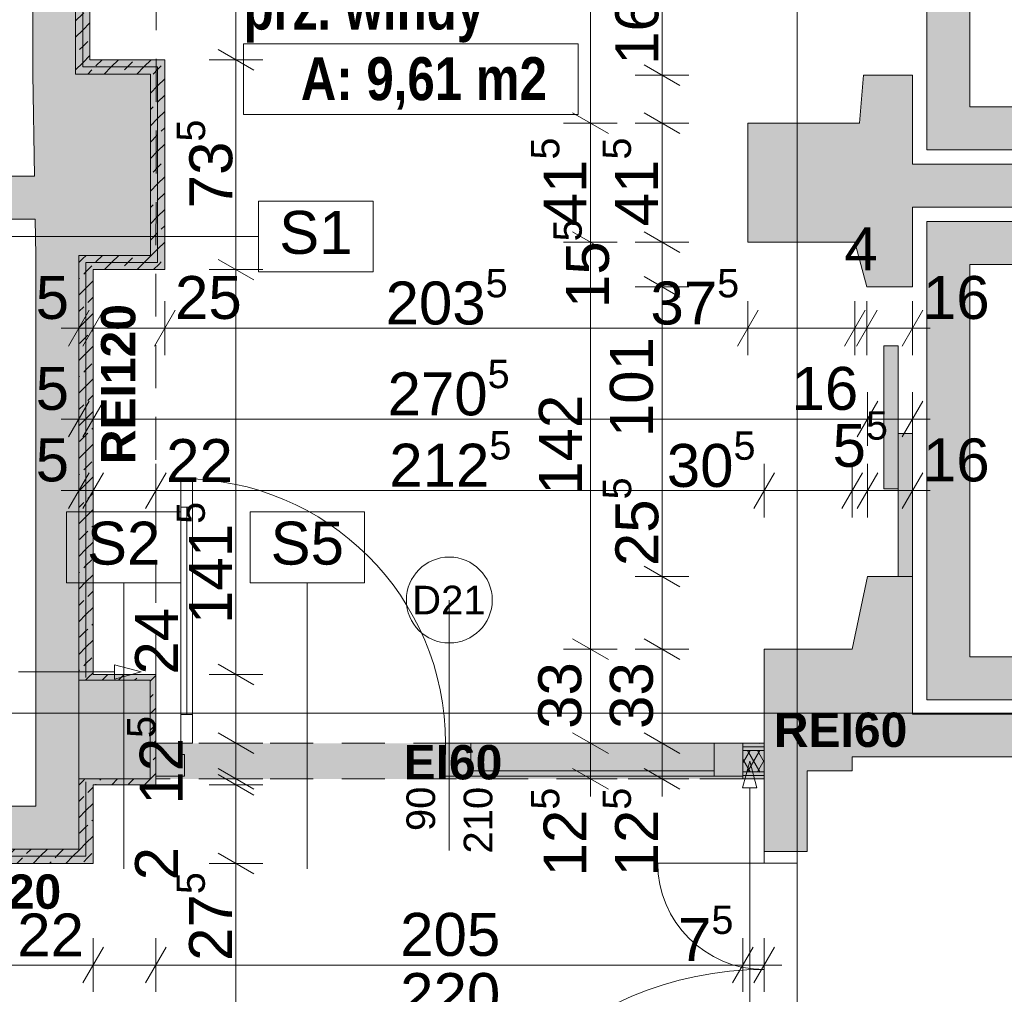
# Paper-space layout 'A-30 RZUT - PIĘTRO 0' of a CAD drawing. Header units: millimetres. Extents: x 0 to 800, y 0 to 700.
# Tile 16 of 26: x 435 to 504, y 303 to 372. Entities that reach past the tile are written whole.
import ezdxf
from ezdxf.xclip import XClip

# ---------------------------------------------------------------- set-up
doc = ezdxf.new("R2010")
doc.units = ezdxf.units.MM
doc.header["$MEASUREMENT"] = 0
doc.header["$XCLIPFRAME"] = 0
for name, pattern in [('ACAD_ISO03W100', [300, 120, -180]), ('DASHDOTX2', [1000, 500, -250, 0, -250]), ('Przer. długie kreski', [2.5, 1.5, -1]), ('PRZERYWANA_DU_A', [550, 350, -200])]:
    doc.linetypes.add(name, pattern=pattern)
for name, color, linetype, lineweight in [('A_linie przekroju_Nr_pióra__1', 7, 'Continuous', 20), ('A_strefy_Nr_pióra__1', 7, 'Continuous', 20), ('A_winda_Nr_pióra__1', 7, 'Continuous', 20), ('A_wymiary_Nr_pióra__1', 7, 'Continuous', 20), ('A_wymiary_Nr_pióra__2', 8, 'Continuous', 13), ('A_ściany proj_Nr_pióra__1', 7, 'Continuous', 20), ('A_ściany proj_Nr_pióra__2', 8, 'Continuous', 13), ('A_ściany_Nr_pióra__1', 7, 'Continuous', 20), ('Drzwi Archicad_Nr_pióra__1', 7, 'Continuous', 20), ('Drzwi Archicad_Nr_pióra__3', 252, 'Continuous', 13), ('Znaczniki drzwi Archicada_Nr_pióra__3', 252, 'Continuous', 13)]:
    doc.layers.add(name, color=color, linetype=linetype, lineweight=lineweight)
for name, color, linetype, lineweight, true_color in [('A_opis ścian_Nr_pióra__19', 7, 'Continuous', 5, 0x191919), ('A_opis_Nr_pióra__255', 7, 'Continuous', 15, 0x242424), ('A_opis_Nr_pióra__8', 7, 'Continuous', 13, 0x4c4c4c), ('A_osie_Nr_pióra__16', 7, 'Continuous', 5, 0x0f0f0f), ('A_ppoż proj_Nr_pióra__10', 7, 'Continuous', 13, 0x4b4b4b), ('A_ppoż proj_Nr_pióra__8', 7, 'Continuous', 13, 0x4c4c4c), ('A_ściany proj_Nr_pióra__10', 7, 'Continuous', 13, 0x4b4b4b), ('A_ściany proj_Nr_pióra__21', 7, 'Continuous', 5, 0xb0b0b0)]:
    doc.layers.add(name, color=color, linetype=linetype, lineweight=lineweight, true_color=true_color)
for name, color, linetype in [('A_ppoż proj', 7, 'Continuous'), ('A_winda', 7, 'Continuous'), ('A_ściany', 7, 'Continuous'), ('A_ściany proj', 7, 'Continuous')]:
    doc.layers.add(name, color=color, linetype=linetype)
doc.styles.add('STYL_AUTOMATYCZNY_1', font='arial.ttf')
doc.styles.add('STYL_AUTOMATYCZNY_2', font='ARIALN.TTF')
doc.styles.add('STYL_AUTOMATYCZNY_3', font='arial.ttf')
doc.styles.add('STYL_AUTOMATYCZNY_4', font='arial.ttf')
doc.styles.add('STYL_AUTOMATYCZNY_5', font='arial.ttf')
doc.styles.add('STYL_AUTOMATYCZNY_6', font='ARIALN.TTF')
pattern_1 = [(0, (-3193.413, -495.021), (0, 2), [0, -2])]
pattern_2 = [(45, (-3193.4131, -495.021), (-1.1404925, 1.1404925), []), (45, (-3192.2726, -495.021), (-1.1404925, 1.1404925), [0.80646, -0.40322])]

# ---------------------------------------------------------------- blocks, each defined once
blk = doc.blocks.new('Rysunek_1_1', base_point=(-3193.413, -495.021))
at = {"layer": 'A_ppoż proj', "linetype": 'Continuous', "lineweight": 0, "true_color": 0x121212}
for points in [[(439.01, 325.429), (443.99, 325.429), (443.99, 318.529), (439.01, 318.529), (439.01, 313.629), (376.631, 313.629), (376.631, 273.629), (379.131, 273.629), (379.131, 312.629), (440.01, 312.629), (440.01, 318.129), (444.39, 318.129), (444.39, 325.829), (440.01, 325.829), (440.01, 354.109), (445.01, 354.109), (445.01, 368.769), (439.79, 368.769), (439.79, 395.829), (444.43, 395.829), (444.43, 396.929), (485.59, 396.929), (485.59, 397.929), (444.03, 397.929), (444.03, 396.229), (438.79, 396.229), (438.79, 367.769), (444.01, 367.769), (444.01, 355.109), (439.01, 355.109)], [(444.389, 318.529), (486.89, 318.529), (486.89, 321.029), (444.389, 321.029)]]:
    blk.add_hatch(color=250, dxfattribs=at).paths.add_polyline_path(points)
at = {"layer": 'A_winda', "linetype": 'Continuous', "lineweight": 0, "true_color": 0xfdfdfd}
h = blk.add_hatch(color=7, dxfattribs=at)
h.paths.add_polyline_path([(498.25, 395.829), (498.25, 362.48), (536.97, 362.48), (536.97, 395.829)])
h.paths.add_polyline_path([(533.97, 392.829), (533.97, 365.48), (501.25, 365.48), (501.25, 392.829)], flags=0)
h = blk.add_hatch(color=7, dxfattribs=at)
h.paths.add_polyline_path([(536.97, 357.48), (498.25, 357.48), (498.25, 324.065), (536.97, 324.065)])
h.paths.add_polyline_path([(533.97, 354.48), (533.97, 327.065), (501.25, 327.065), (501.25, 354.48)], flags=0)
for points in [[(495.25, 348.793), (495.25, 338.793), (496.25, 338.793), (496.25, 348.793)], [(496.25, 342.674), (496.25, 332.674), (497.25, 332.674), (497.25, 342.674)]]:
    blk.add_hatch(color=7, dxfattribs=at).paths.add_polyline_path(points)
at = {"layer": 'A_ściany', "linetype": 'Continuous', "lineweight": 0, "true_color": 0x000000}
for points in [[(438.79, 367.769), (438.79, 396.229), (435.79, 396.229), (435.79, 367.769)], [(444.01, 355.109), (444.01, 367.769), (435.79, 367.769), (436.01, 355.109)], [(493.549, 364.342), (485.749, 364.342), (485.749, 356.022), (493.209, 356.022), (494.052, 352.914), (497.25, 352.914), (497.25, 367.692), (493.81, 367.692)], [(497.25, 358.48), (537.97, 358.48), (537.97, 361.48), (497.25, 361.48)], [(379.631, 357.629), (435.966, 357.629), (435.914, 360.629), (379.631, 360.629)], [(439.01, 313.629), (439.01, 355.109), (436.01, 355.109), (436.01, 316.629)], [(486.89, 327.603), (486.89, 319.099), (493.027, 319.099), (493.027, 320.065), (497.25, 320.065), (497.25, 332.674), (494.092, 332.674), (493.027, 327.603)], [(443.99, 318.529), (443.99, 325.429), (439.01, 325.429), (439.01, 318.529)], [(497.25, 320.065), (540.97, 320.065), (537.97, 323.065), (497.25, 323.065)], [(486.89, 313.459), (489.89, 313.459), (489.89, 319.099), (486.89, 319.099)], [(436.01, 316.629), (379.631, 316.629), (376.631, 313.629), (439.01, 313.629)]]:
    blk.add_hatch(color=18, dxfattribs=at).paths.add_polyline_path(points)
at = {"layer": 'A_ściany proj', "linetype": 'Continuous', "lineweight": 0, "true_color": 0x4b4b4b}
h = blk.add_hatch(dxfattribs=at)
h.set_pattern_fill('FP_65_0001', color=251, style=0, pattern_type=2)
h.set_pattern_definition(pattern_2)
h.paths.add_polyline_path([(438.79, 396.229), (438.79, 367.769), (439.29, 368.269), (439.29, 396.029)])
h = blk.add_hatch(dxfattribs=at)
h.set_pattern_fill('FP_65_0001', color=251, style=0, pattern_type=2)
h.set_pattern_definition(pattern_2)
h.paths.add_polyline_path([(439.29, 395.829), (439.29, 368.269), (439.79, 368.769), (439.79, 395.829)])
h = blk.add_hatch(dxfattribs=at)
h.set_pattern_fill('FP_65_0001', color=251, style=0, pattern_type=2)
h.set_pattern_definition(pattern_2)
h.paths.add_polyline_path([(445.01, 368.769), (439.79, 368.769), (439.29, 368.269), (444.51, 368.269)])
h = blk.add_hatch(dxfattribs=at)
h.set_pattern_fill('FP_65_0001', color=251, style=0, pattern_type=2)
h.set_pattern_definition(pattern_2)
h.paths.add_polyline_path([(445.01, 354.109), (445.01, 368.769), (444.51, 368.269), (444.51, 354.609)])
h = blk.add_hatch(dxfattribs=at)
h.set_pattern_fill('FP_65_0001', color=251, style=0, pattern_type=2)
h.set_pattern_definition(pattern_2)
h.paths.add_polyline_path([(438.79, 367.769), (444.01, 367.769), (444.51, 368.269), (439.29, 368.269)])
h = blk.add_hatch(dxfattribs=at)
h.set_pattern_fill('FP_65_0001', color=251, style=0, pattern_type=2)
h.set_pattern_definition(pattern_2)
h.paths.add_polyline_path([(444.01, 367.769), (444.01, 355.109), (444.51, 354.609), (444.51, 368.269)])
h = blk.add_hatch(dxfattribs=at)
h.set_pattern_fill('FP_65_0001', color=251, style=0, pattern_type=2)
h.set_pattern_definition(pattern_2)
h.paths.add_polyline_path([(439.01, 355.109), (439.01, 325.429), (439.51, 325.629), (439.51, 354.609)])
h = blk.add_hatch(dxfattribs=at)
h.set_pattern_fill('FP_65_0001', color=251, style=0, pattern_type=2)
h.set_pattern_definition(pattern_2)
h.paths.add_polyline_path([(444.01, 355.109), (439.01, 355.109), (439.51, 354.609), (444.51, 354.609)])
h = blk.add_hatch(dxfattribs=at)
h.set_pattern_fill('FP_65_0001', color=251, style=0, pattern_type=2)
h.set_pattern_definition(pattern_2)
h.paths.add_polyline_path([(440.01, 325.829), (440.01, 354.109), (439.51, 354.609), (439.51, 325.829)])
h = blk.add_hatch(dxfattribs=at)
h.set_pattern_fill('FP_65_0001', color=251, style=0, pattern_type=2)
h.set_pattern_definition(pattern_2)
h.paths.add_polyline_path([(440.01, 354.109), (445.01, 354.109), (444.51, 354.609), (439.51, 354.609)])
h = blk.add_hatch(dxfattribs=at)
h.set_pattern_fill('FP_65_0001', color=251, style=0, pattern_type=2)
h.set_pattern_definition(pattern_2)
h.paths.add_polyline_path([(439.51, 325.629), (439.01, 325.429), (439.51, 325.429)])
h = blk.add_hatch(dxfattribs=at)
h.set_pattern_fill('FP_65_0001', color=251, style=0, pattern_type=2)
h.set_pattern_definition(pattern_2)
h.paths.add_polyline_path([(440.01, 325.829), (439.51, 325.629), (439.51, 325.429), (440.01, 325.429)])
h = blk.add_hatch(dxfattribs=at)
h.set_pattern_fill('FP_65_0001', color=251, style=0, pattern_type=2)
h.set_pattern_definition(pattern_2)
h.paths.add_polyline_path([(439.51, 325.629), (440.01, 325.829), (439.51, 325.829)])
h = blk.add_hatch(dxfattribs=at)
h.set_pattern_fill('FP_65_0001', color=251, style=0, pattern_type=2)
h.set_pattern_definition(pattern_2)
h.paths.add_polyline_path([(440.01, 325.429), (443.99, 325.429), (444.39, 325.829), (440.01, 325.829)])
h = blk.add_hatch(dxfattribs=at)
h.set_pattern_fill('FP_65_0001', color=251, style=0, pattern_type=2)
h.set_pattern_definition(pattern_2)
h.paths.add_polyline_path([(444.39, 318.129), (444.39, 325.829), (443.99, 325.429), (443.99, 318.529)])
at = {"layer": 'A_ściany proj', "linetype": 'Continuous', "lineweight": 13}
h = blk.add_hatch(dxfattribs=at)
h.set_pattern_fill('gypsum_0001', color=8, style=0, pattern_type=2)
h.set_pattern_definition(pattern_1)
h.paths.add_polyline_path([(486.89, 321.029), (485.389, 321.029), (485.389, 320.779), (486.89, 320.779)])
h = blk.add_hatch(dxfattribs=at)
h.set_pattern_fill('gypsum_0001', color=8, style=0, pattern_type=2)
h.set_pattern_definition(pattern_1)
h.paths.add_polyline_path([(486.89, 320.779), (485.389, 320.779), (485.389, 320.529), (486.89, 320.529)])
h = blk.add_hatch(dxfattribs=at)
h.set_pattern_fill('batt_insulation_0001', color=8, style=0, pattern_type=2)
h.set_pattern_definition([(60, (-3193.4131, -495.02095), (-0.51961524, 0.3), []), (120, (-3193.4131, -495.02095), (0.51961524, 0.3), [])])
h.paths.add_polyline_path([(486.89, 320.529), (485.389, 320.529), (485.389, 319.029), (486.89, 319.029)])
at = {"layer": 'A_ściany proj', "linetype": 'Continuous', "lineweight": 0, "true_color": 0x4b4b4b}
h = blk.add_hatch(dxfattribs=at)
h.set_pattern_fill('FP_65_0001', color=251, style=0, pattern_type=2)
h.set_pattern_definition(pattern_2)
h.paths.add_polyline_path([(439.01, 318.529), (439.01, 313.629), (439.51, 313.129), (439.51, 318.329)])
h = blk.add_hatch(dxfattribs=at)
h.set_pattern_fill('FP_65_0001', color=251, style=0, pattern_type=2)
h.set_pattern_definition(pattern_2)
h.paths.add_polyline_path([(439.51, 318.529), (439.01, 318.529), (439.51, 318.329)])
h = blk.add_hatch(dxfattribs=at)
h.set_pattern_fill('FP_65_0001', color=251, style=0, pattern_type=2)
h.set_pattern_definition(pattern_2)
h.paths.add_polyline_path([(439.51, 318.529), (439.51, 318.329), (440.01, 318.129), (440.01, 318.529)])
h = blk.add_hatch(dxfattribs=at)
h.set_pattern_fill('FP_65_0001', color=251, style=0, pattern_type=2)
h.set_pattern_definition(pattern_2)
h.paths.add_polyline_path([(440.01, 318.129), (444.39, 318.129), (443.99, 318.529), (440.01, 318.529)])
at = {"layer": 'A_ściany proj', "linetype": 'Continuous', "lineweight": 13}
h = blk.add_hatch(dxfattribs=at)
h.set_pattern_fill('gypsum_0001', color=8, style=0, pattern_type=2)
h.set_pattern_definition(pattern_1)
h.paths.add_polyline_path([(485.389, 319.029), (485.389, 318.779), (486.89, 318.779), (486.89, 319.029)])
h = blk.add_hatch(dxfattribs=at)
h.set_pattern_fill('gypsum_0001', color=8, style=0, pattern_type=2)
h.set_pattern_definition(pattern_1)
h.paths.add_polyline_path([(485.389, 318.529), (486.89, 318.529), (486.89, 318.779), (485.389, 318.779)])
at = {"layer": 'A_ściany proj', "linetype": 'Continuous', "lineweight": 0, "true_color": 0x4b4b4b}
h = blk.add_hatch(dxfattribs=at)
h.set_pattern_fill('FP_65_0001', color=251, style=0, pattern_type=2)
h.set_pattern_definition(pattern_2)
h.paths.add_polyline_path([(440.01, 318.129), (439.51, 318.329), (439.51, 318.129)])
h = blk.add_hatch(dxfattribs=at)
h.set_pattern_fill('FP_65_0001', color=251, style=0, pattern_type=2)
h.set_pattern_definition(pattern_2)
h.paths.add_polyline_path([(439.51, 318.129), (439.51, 313.129), (440.01, 312.629), (440.01, 318.129)])
h = blk.add_hatch(dxfattribs=at)
h.set_pattern_fill('FP_65_0001', color=251, style=0, pattern_type=2)
h.set_pattern_definition(pattern_2)
h.paths.add_polyline_path([(439.01, 313.629), (379.131, 313.629), (379.131, 313.129), (439.51, 313.129)])
h = blk.add_hatch(dxfattribs=at)
h.set_pattern_fill('FP_65_0001', color=251, style=0, pattern_type=2)
h.set_pattern_definition(pattern_2)
h.paths.add_polyline_path([(379.131, 312.629), (440.01, 312.629), (439.51, 313.129), (379.131, 313.129)])
at = {"layer": 'A_linie przekroju_Nr_pióra__1', "color": 7, "linetype": 'ACAD_ISO03W100', "lineweight": 20, "ltscale": 2}
blk.add_line((83.037, 338.794), (544.97, 338.794), dxfattribs=at)
at = {"layer": 'A_opis ścian_Nr_pióra__19', "color": 250, "linetype": 'Continuous', "lineweight": 5, "ltscale": 2, "true_color": 0x191919}
for p, q in [((459.569, 358.9), (451.569, 358.9)), ((451.569, 358.9), (451.569, 353.95)), ((459.569, 353.95), (459.569, 358.9)), ((451.569, 356.425), (431.569, 356.425)), ((451.569, 353.95), (459.569, 353.95)), ((446.145, 337.191), (438.145, 337.191)), ((438.145, 337.191), (438.145, 332.241)), ((446.145, 332.241), (446.145, 337.191)), ((458.97, 337.191), (450.97, 337.191)), ((450.97, 337.191), (450.97, 332.241)), ((458.97, 332.241), (458.97, 337.191)), ((438.145, 332.241), (446.145, 332.241)), ((442.145, 332.241), (442.145, 312.241)), ((450.97, 332.241), (458.97, 332.241)), ((454.97, 332.241), (454.97, 312.241))]:
    blk.add_line(p, q, dxfattribs=at)
at = {"layer": 'A_opis_Nr_pióra__255', "color": 250, "linetype": 'Continuous', "lineweight": 15, "ltscale": 2, "true_color": 0x242424}
for p, q in [((441.505, 326.013), (434.81, 326.013)), ((441.505, 325.513), (441.505, 326.513)), ((443.371, 326.013), (441.505, 326.513)), ((443.371, 326.013), (441.505, 325.513)), ((485.871, 319.779), (485.371, 317.913)), ((485.871, 319.779), (486.371, 317.913)), ((486.371, 317.913), (485.371, 317.913)), ((485.871, 317.913), (485.871, 284.297))]:
    blk.add_line(p, q, dxfattribs=at)
at = {"layer": 'A_osie_Nr_pióra__16', "color": 250, "linetype": 'DASHDOTX2', "lineweight": 5, "ltscale": 2, "true_color": 0x0f0f0f}
for p, q in [((489.181, 562.045), (489.181, 163.049)), ((544.97, 323.129), (96.572, 323.129))]:
    blk.add_line(p, q, dxfattribs=at)
at = {"layer": 'A_ppoż proj_Nr_pióra__10', "color": 251, "linetype": 'Przer. długie kreski', "lineweight": 13, "ltscale": 2, "true_color": 0x4b4b4b}
blk.add_line((444.38, 325.829), (444.43, 396.229), dxfattribs=at)
at = {"layer": 'A_strefy_Nr_pióra__1', "color": 7, "linetype": 'Continuous', "lineweight": 20, "ltscale": 2}
for p, q in [((450.517, 369.879), (450.517, 364.937)), ((450.517, 369.879), (473.89, 369.879)), ((473.89, 369.879), (473.89, 364.937)), ((450.517, 364.937), (473.89, 364.937))]:
    blk.add_line(p, q, dxfattribs=at)
at = {"layer": 'A_winda_Nr_pióra__1', "color": 7, "linetype": 'PRZERYWANA_DU_A', "lineweight": 20, "ltscale": 2, "flags": 128}
for points in [[(498.25, 395.829), (536.97, 395.829), (536.97, 362.48), (498.25, 362.48)], [(533.97, 392.829), (533.97, 365.48), (501.25, 365.48), (501.25, 392.829)], [(536.97, 357.48), (498.25, 357.48), (498.25, 324.065), (536.97, 324.065)], [(533.97, 354.48), (533.97, 327.065), (501.25, 327.065), (501.25, 354.48)]]:
    blk.add_lwpolyline(points, close=True, dxfattribs=at)
at = {"layer": 'A_winda_Nr_pióra__1', "color": 7, "linetype": 'Continuous', "lineweight": 20, "ltscale": 2, "flags": 128}
for points in [[(495.25, 348.793), (495.25, 338.793), (496.25, 338.793), (496.25, 348.793)], [(496.25, 342.674), (496.25, 332.674), (497.25, 332.674), (497.25, 342.674)]]:
    blk.add_lwpolyline(points, close=True, dxfattribs=at)
at = {"layer": 'A_wymiary_Nr_pióra__1', "color": 7, "linetype": 'Continuous', "lineweight": 20, "ltscale": 2}
for p, q in [((448.74, 369.49), (451.24, 368.047)), ((478.499, 368.413), (480.999, 366.97)), ((473.499, 365.063), (475.999, 363.62)), ((478.499, 365.063), (480.999, 363.62)), ((473.499, 356.743), (475.999, 355.3)), ((478.499, 356.743), (480.999, 355.3)), ((448.74, 354.83), (451.24, 353.387)), ((478.499, 353.635), (480.999, 352.192)), ((439.731, 351.272), (438.288, 348.772)), ((440.731, 351.272), (439.288, 348.772)), ((445.731, 351.272), (444.288, 348.772)), ((486.471, 351.272), (485.028, 348.772)), ((493.931, 351.272), (492.488, 348.772)), ((494.773, 351.272), (493.33, 348.772)), ((496.528, 348.772), (497.971, 351.272)), ((439.731, 344.924), (438.288, 342.424)), ((440.731, 344.924), (439.288, 342.424)), ((494.813, 344.924), (493.37, 342.424)), ((496.528, 342.424), (497.971, 344.924)), ((439.731, 339.924), (438.288, 337.424)), ((440.731, 339.924), (439.288, 337.424)), ((445.111, 339.924), (443.668, 337.424)), ((487.611, 339.924), (486.168, 337.424)), ((493.749, 339.924), (492.306, 337.424)), ((494.813, 339.924), (493.37, 337.424)), ((496.528, 337.424), (497.971, 339.924)), ((478.499, 333.395), (480.999, 331.952)), ((473.499, 328.325), (475.999, 326.881)), ((478.499, 328.325), (480.999, 326.881)), ((448.74, 326.55), (451.24, 325.107)), ((448.74, 321.75), (451.24, 320.307)), ((473.499, 321.75), (475.999, 320.307)), ((478.499, 321.75), (480.999, 320.307)), ((448.74, 319.25), (451.24, 317.807)), ((473.499, 319.25), (475.999, 317.807)), ((478.499, 319.25), (480.999, 317.807)), ((451.24, 317.407), (448.74, 318.85)), ((448.74, 313.35), (451.24, 311.907)), ((440.731, 306.779), (439.288, 304.279)), ((445.111, 306.779), (443.668, 304.279)), ((486.111, 306.779), (484.668, 304.279)), ((486.168, 304.279), (487.611, 306.779))]:
    blk.add_line(p, q, dxfattribs=at)
at = {"layer": 'A_wymiary_Nr_pióra__2', "color": 8, "linetype": 'Continuous', "lineweight": 13, "ltscale": 2}
for p, q in [((449.99, 368.769), (449.99, 395.829)), ((474.749, 364.342), (474.749, 392.722)), ((479.749, 367.692), (479.749, 387.832)), ((451.865, 368.769), (448.115, 368.769)), ((449.99, 354.109), (449.99, 368.769)), ((481.624, 367.692), (477.874, 367.692)), ((479.749, 364.342), (479.749, 367.692)), ((476.624, 364.342), (472.874, 364.342)), ((474.749, 356.022), (474.749, 364.342)), ((481.624, 364.342), (477.874, 364.342)), ((479.749, 356.022), (479.749, 364.342)), ((476.624, 356.022), (472.874, 356.022)), ((474.749, 327.603), (474.749, 356.022)), ((481.624, 356.022), (477.874, 356.022)), ((479.749, 352.914), (479.749, 356.022)), ((451.865, 354.109), (448.115, 354.109)), ((449.99, 325.829), (449.99, 354.109)), ((481.624, 352.914), (477.874, 352.914)), ((479.749, 332.674), (479.749, 352.914)), ((439.01, 348.147), (439.01, 351.897)), ((440.01, 348.147), (440.01, 351.897)), ((445.01, 348.147), (445.01, 351.897)), ((485.749, 348.147), (485.749, 351.897)), ((493.209, 348.147), (493.209, 351.897)), ((494.052, 348.147), (494.052, 351.897)), ((497.25, 348.147), (497.25, 351.897)), ((437.787, 350.022), (439.01, 350.022)), ((439.01, 350.022), (440.01, 350.022)), ((440.01, 350.022), (445.01, 350.022)), ((445.01, 350.022), (485.749, 350.022)), ((485.749, 350.022), (493.209, 350.022)), ((493.209, 350.022), (494.052, 350.022)), ((494.052, 350.022), (497.25, 350.022)), ((497.25, 350.022), (498.472, 350.022)), ((439.01, 341.799), (439.01, 345.549)), ((440.01, 341.799), (440.01, 345.549)), ((494.092, 341.799), (494.092, 345.549)), ((497.25, 341.799), (497.25, 345.549)), ((437.787, 343.674), (439.01, 343.674)), ((439.01, 343.674), (440.01, 343.674)), ((440.01, 343.674), (494.092, 343.674)), ((494.092, 343.674), (497.25, 343.674)), ((497.25, 343.674), (498.472, 343.674)), ((439.01, 336.799), (439.01, 340.549)), ((440.01, 336.799), (440.01, 340.549)), ((444.39, 336.799), (444.39, 340.549)), ((486.89, 336.799), (486.89, 340.549)), ((493.027, 336.799), (493.027, 340.549)), ((494.092, 336.799), (494.092, 340.549)), ((497.25, 336.799), (497.25, 340.549)), ((437.787, 338.674), (439.01, 338.674)), ((439.01, 338.674), (440.01, 338.674)), ((440.01, 338.674), (444.39, 338.674)), ((444.39, 338.674), (486.89, 338.674)), ((486.89, 338.674), (493.027, 338.674)), ((493.027, 338.674), (494.092, 338.674)), ((494.092, 338.674), (497.25, 338.674)), ((497.25, 338.674), (498.472, 338.674)), ((481.624, 332.674), (477.874, 332.674)), ((479.749, 327.603), (479.749, 332.674)), ((476.624, 327.603), (472.874, 327.603)), ((474.749, 321.029), (474.749, 327.603)), ((481.624, 327.603), (477.874, 327.603)), ((479.749, 321.029), (479.749, 327.603)), ((451.865, 325.829), (448.115, 325.829)), ((449.99, 321.029), (449.99, 325.829)), ((451.865, 321.029), (448.115, 321.029)), ((449.99, 318.529), (449.99, 321.029)), ((476.624, 321.029), (472.874, 321.029)), ((474.749, 318.529), (474.749, 321.029)), ((481.624, 321.029), (477.874, 321.029)), ((479.749, 318.529), (479.749, 321.029)), ((451.865, 318.529), (448.115, 318.529)), ((449.99, 318.129), (449.99, 318.529)), ((476.624, 318.529), (472.874, 318.529)), ((474.749, 317.306), (474.749, 318.529)), ((481.624, 318.529), (477.874, 318.529)), ((479.749, 317.306), (479.749, 318.529)), ((451.865, 318.129), (448.115, 318.129)), ((449.99, 312.629), (449.99, 318.129)), ((451.865, 312.629), (448.115, 312.629)), ((449.99, 273.629), (449.99, 312.629)), ((440.01, 303.654), (440.01, 307.404)), ((444.389, 303.654), (444.389, 307.404)), ((485.389, 303.654), (485.389, 307.404)), ((486.89, 303.654), (486.89, 307.404)), ((379.131, 305.529), (440.01, 305.529)), ((440.01, 305.529), (444.389, 305.529)), ((444.389, 305.529), (485.389, 305.529)), ((485.389, 305.529), (486.89, 305.529)), ((486.89, 305.529), (488.112, 305.529))]:
    blk.add_line(p, q, dxfattribs=at)
at = {"layer": 'A_ściany proj_Nr_pióra__1', "color": 7, "linetype": 'Continuous', "lineweight": 20, "ltscale": 2, "flags": 128}
for points in [[(438.79, 396.229), (438.79, 367.769)], [(439.79, 368.769), (439.79, 395.829)], [(445.01, 368.769), (439.79, 368.769)], [(445.01, 354.109), (445.01, 368.769)], [(438.79, 367.769), (444.01, 367.769)], [(444.01, 367.769), (444.01, 355.109)], [(439.01, 355.109), (439.01, 325.429)], [(444.01, 355.109), (439.01, 355.109)], [(440.01, 325.829), (440.01, 354.109)], [(440.01, 354.109), (445.01, 354.109)], [(444.39, 325.829), (440.01, 325.829)], [(440.01, 325.429), (443.99, 325.429)], [(443.99, 325.429), (443.99, 318.529)], [(444.39, 318.129), (444.39, 325.829)], [(486.89, 321.029), (485.389, 321.029)], [(439.01, 318.529), (439.01, 313.629)], [(443.99, 318.529), (440.01, 318.529)], [(485.389, 318.529), (486.89, 318.529)], [(440.01, 312.629), (440.01, 318.129)], [(440.01, 318.129), (444.39, 318.129)], [(439.01, 313.629), (379.131, 313.629)], [(379.131, 312.629), (440.01, 312.629)]]:
    blk.add_lwpolyline(points, dxfattribs=at)
at = {"layer": 'A_ściany proj_Nr_pióra__10', "color": 251, "linetype": 'Continuous', "lineweight": 13, "ltscale": 2, "true_color": 0x4b4b4b}
for p, q in [((439.29, 368.269), (439.29, 396.029)), ((439.29, 396.029), (439.29, 368.269)), ((439.29, 368.269), (444.51, 368.269)), ((444.51, 368.269), (439.29, 368.269)), ((444.51, 354.609), (444.51, 368.269)), ((444.51, 368.269), (444.51, 354.609)), ((439.51, 325.629), (439.51, 354.609)), ((439.51, 354.609), (439.51, 325.629)), ((439.51, 354.609), (444.51, 354.609)), ((444.51, 354.609), (439.51, 354.609)), ((439.51, 313.129), (439.51, 318.329)), ((439.51, 318.329), (439.51, 313.129)), ((439.51, 313.129), (379.131, 313.129)), ((379.131, 313.129), (439.51, 313.129))]:
    blk.add_line(p, q, dxfattribs=at)
at = {"layer": 'A_ściany proj_Nr_pióra__2', "color": 8, "linetype": 'Continuous', "lineweight": 13, "ltscale": 2, "flags": 128}
for points in [[(439.01, 325.429), (439.51, 325.429)], [(439.51, 325.429), (440.01, 325.429)], [(439.01, 318.529), (439.51, 318.529)], [(439.51, 318.529), (440.01, 318.529)]]:
    blk.add_lwpolyline(points, dxfattribs=at)
at = {"layer": 'A_ściany proj_Nr_pióra__21', "color": 253, "linetype": 'Continuous', "lineweight": 5, "ltscale": 2, "true_color": 0xb0b0b0}
for p, q in [((444.389, 321.029), (444.389, 320.779)), ((444.389, 320.779), (444.389, 320.529)), ((444.389, 320.529), (444.389, 319.029)), ((485.389, 321.029), (485.389, 320.779)), ((486.89, 320.779), (485.389, 320.779)), ((485.389, 320.779), (485.389, 320.529)), ((486.89, 320.529), (485.389, 320.529)), ((485.389, 320.529), (485.389, 319.029)), ((444.389, 319.029), (444.389, 318.779)), ((444.389, 318.779), (444.389, 318.729)), ((444.389, 318.729), (444.389, 318.529)), ((485.389, 319.029), (486.89, 319.029)), ((485.389, 319.029), (485.389, 318.779)), ((485.389, 318.779), (486.89, 318.779)), ((485.389, 318.779), (485.389, 318.729)), ((485.389, 318.729), (485.389, 318.529))]:
    blk.add_line(p, q, dxfattribs=at)
at = {"layer": 'A_ściany proj_Nr_pióra__21', "color": 253, "linetype": 'Continuous', "lineweight": 5, "ltscale": 2, "true_color": 0xb0b0b0, "flags": 128}
for points in [[(486.89, 321.029), (486.89, 320.779)], [(486.89, 320.779), (486.89, 320.529)], [(486.89, 320.529), (486.89, 319.029)], [(486.89, 319.029), (486.89, 318.779)], [(486.89, 318.779), (486.89, 318.529)]]:
    blk.add_lwpolyline(points, dxfattribs=at)
at = {"layer": 'A_ściany_Nr_pióra__1', "color": 7, "linetype": 'Continuous', "lineweight": 20, "ltscale": 2}
for p, q in [((493.81, 367.692), (497.25, 367.692)), ((497.25, 352.914), (494.052, 352.914)), ((494.092, 332.674), (497.25, 332.674)), ((486.89, 313.459), (486.89, 314.199)), ((489.89, 313.459), (489.89, 314.199)), ((486.89, 313.459), (489.19, 313.459)), ((489.19, 313.459), (489.89, 313.459))]:
    blk.add_line(p, q, dxfattribs=at)
at = {"layer": 'A_ściany_Nr_pióra__1', "color": 7, "linetype": 'Continuous', "lineweight": 20, "ltscale": 2, "flags": 128}
for points in [[(435.79, 396.229), (435.79, 367.769)], [(438.79, 367.769), (438.79, 396.229)], [(435.79, 367.769), (435.914, 360.629)], [(444.01, 367.769), (438.79, 367.769)], [(444.01, 355.109), (444.01, 367.769)], [(493.81, 367.692), (493.549, 364.342)], [(497.25, 361.48), (497.25, 367.692)], [(493.549, 364.342), (485.749, 364.342)], [(485.749, 364.342), (485.749, 356.022)], [(537.97, 361.48), (497.25, 361.48)], [(435.914, 360.629), (379.631, 360.629)], [(497.25, 352.914), (497.25, 358.48)], [(497.25, 358.48), (537.97, 358.48)], [(379.631, 357.629), (435.966, 357.629)], [(435.966, 357.629), (436.01, 355.109)], [(485.749, 356.022), (493.209, 356.022)], [(493.209, 356.022), (494.052, 352.914)], [(436.01, 355.109), (436.01, 316.629)], [(439.01, 313.629), (439.01, 355.109)], [(439.01, 355.109), (444.01, 355.109)], [(494.092, 332.674), (493.027, 327.603)], [(497.25, 323.065), (497.25, 332.674)], [(493.027, 327.603), (486.89, 327.603)], [(486.89, 327.603), (486.89, 319.099)], [(443.99, 325.429), (439.01, 325.429)], [(439.01, 325.429), (439.01, 318.529)], [(443.99, 318.529), (443.99, 325.429)], [(537.97, 323.065), (497.25, 323.065)], [(493.027, 319.099), (493.027, 320.065)], [(493.027, 320.065), (497.25, 320.065)], [(497.25, 320.065), (540.97, 320.065)], [(439.01, 318.529), (443.99, 318.529)], [(486.89, 319.099), (486.89, 313.459)], [(489.89, 319.099), (493.027, 319.099)], [(489.89, 313.459), (489.89, 319.099)], [(436.01, 316.629), (379.631, 316.629)], [(376.631, 313.629), (439.01, 313.629)]]:
    blk.add_lwpolyline(points, dxfattribs=at)
at = {"layer": 'Drzwi Archicad_Nr_pióra__1', "color": 7, "linetype": 'Continuous', "lineweight": 20, "ltscale": 2}
for p, q in [((493.81, 367.692), (497.25, 367.692)), ((497.25, 352.914), (494.052, 352.914)), ((494.092, 332.674), (497.25, 332.674)), ((486.89, 313.459), (486.89, 314.199)), ((486.89, 313.459), (486.89, 314.199)), ((489.89, 313.459), (489.89, 314.199)), ((489.89, 313.459), (489.89, 314.199)), ((486.89, 312.659), (486.89, 313.459)), ((486.89, 313.459), (489.19, 313.459)), ((486.89, 313.459), (489.19, 313.459)), ((486.89, 313.459), (489.19, 313.459)), ((489.19, 313.459), (489.19, 312.659)), ((489.19, 313.459), (489.89, 313.459)), ((489.19, 313.459), (489.89, 313.459)), ((486.89, 312.659), (479.45, 312.659)), ((489.19, 312.659), (486.89, 312.659))]:
    blk.add_line(p, q, dxfattribs=at)
for centre, radius, start, end in [((486.89, 312.659), 7.44, 180, 270), ((486.89, 281.459), 23.76, 90, 180)]:
    blk.add_arc(centre, radius, start, end, dxfattribs=at)
at = {"layer": 'Drzwi Archicad_Nr_pióra__3', "color": 252, "linetype": 'Continuous', "lineweight": 13, "ltscale": 2}
for p, q in [((446.149, 339.509), (446.149, 337.509)), ((446.949, 339.509), (446.149, 339.509)), ((446.949, 337.509), (446.949, 339.509)), ((446.149, 337.509), (446.949, 337.509)), ((446.549, 337.509), (446.549, 323.029)), ((446.949, 323.029), (446.149, 323.029)), ((446.149, 323.029), (446.149, 321.029)), ((446.949, 321.029), (446.949, 323.029)), ((444.389, 318.729), (444.389, 321.029)), ((444.389, 321.029), (446.149, 321.029)), ((444.389, 321.029), (444.389, 320.779)), ((444.389, 321.029), (444.389, 320.779)), ((444.389, 320.779), (444.389, 320.529)), ((444.389, 320.779), (444.389, 320.529)), ((444.389, 320.529), (444.389, 319.029)), ((444.389, 320.529), (444.389, 319.029)), ((446.149, 321.029), (446.149, 320.229)), ((446.149, 321.029), (446.949, 321.029)), ((464.629, 320.229), (464.629, 321.029)), ((464.629, 321.029), (466.389, 321.029)), ((466.389, 321.029), (466.389, 318.729)), ((483.389, 321.029), (466.389, 321.029)), ((466.389, 321.029), (466.389, 318.729)), ((466.389, 321.029), (483.389, 321.029)), ((483.389, 318.729), (483.389, 321.029)), ((483.389, 321.029), (485.389, 321.029)), ((483.389, 318.729), (483.389, 321.029)), ((485.389, 321.029), (485.389, 318.729)), ((485.389, 321.029), (485.389, 320.779)), ((485.389, 321.029), (485.389, 320.779)), ((485.389, 320.779), (485.389, 320.529)), ((485.389, 320.779), (485.389, 320.529)), ((485.389, 320.529), (485.389, 319.029)), ((485.389, 320.529), (485.389, 319.029)), ((446.149, 320.229), (446.389, 320.229)), ((446.389, 320.229), (446.389, 318.729)), ((464.389, 318.729), (464.389, 320.229)), ((464.389, 320.229), (464.629, 320.229)), ((444.389, 319.029), (444.389, 318.779)), ((444.389, 319.029), (444.389, 318.779)), ((444.389, 318.779), (444.389, 318.729)), ((444.389, 318.779), (444.389, 318.729)), ((446.389, 318.729), (444.389, 318.729)), ((444.389, 318.729), (444.389, 318.529)), ((466.389, 318.729), (464.389, 318.729)), ((483.389, 319.089), (466.389, 319.089)), ((466.389, 318.729), (483.389, 318.729)), ((485.389, 318.729), (483.389, 318.729)), ((485.389, 319.029), (485.389, 318.779)), ((485.389, 319.029), (485.389, 318.779)), ((485.389, 318.779), (485.389, 318.729)), ((485.389, 318.779), (485.389, 318.729)), ((485.389, 318.729), (485.389, 318.529))]:
    blk.add_line(p, q, dxfattribs=at)
at = {"layer": 'Drzwi Archicad_Nr_pióra__3', "color": 252, "linetype": 'Przer. długie kreski', "lineweight": 13, "ltscale": 2}
for p, q in [((485.389, 321.029), (444.389, 321.029)), ((485.389, 318.529), (444.389, 318.529))]:
    blk.add_line(p, q, dxfattribs=at)
at = {"layer": 'Drzwi Archicad_Nr_pióra__3', "color": 252, "linetype": 'Continuous', "lineweight": 13, "ltscale": 2, "flags": 128}
for points in [[(446.149, 337.509), (446.149, 323.029), (446.549, 323.029), (446.549, 337.509)], [(446.549, 337.509), (446.549, 323.029), (446.949, 323.029), (446.949, 337.509)]]:
    blk.add_lwpolyline(points, close=True, dxfattribs=at)
at = {"layer": 'Drzwi Archicad_Nr_pióra__3', "color": 252, "linetype": 'Continuous', "lineweight": 13, "ltscale": 2}
blk.add_arc((446.149, 321.029), 18.48, 0, 90, dxfattribs=at)
at = {"layer": 'Znaczniki drzwi Archicada_Nr_pióra__3', "color": 252, "linetype": 'Continuous', "lineweight": 13, "ltscale": 2}
blk.add_line((464.889, 331.029), (464.889, 313.529), dxfattribs=at)
at = {"layer": 'Znaczniki drzwi Archicada_Nr_pióra__3', "color": 252, "linetype": 'Continuous', "lineweight": 13, "ltscale": 2, "flags": 128}
blk.add_lwpolyline([(467.889, 331.029, 1), (461.889, 331.029, 1)], format="xyb", close=True, dxfattribs=at)
at = {"layer": 'A_opis ścian_Nr_pióra__19', "color": 250, "linetype": 'Continuous', "lineweight": 5, "true_color": 0x191919, "char_height": 3, "attachment_point": 2, "style": 'STYL_AUTOMATYCZNY_1'}
for s, insert in [('\\A1;{\\pqc;\\fArial|b0|i0|c238|p0;\\W1.000000;S1}', (455.569, 358.214)), ('\\A1;{\\pqc;\\fArial|b0|i0|c238|p0;\\W1.000000;S2}', (442.145, 336.505)), ('\\A1;{\\pqc;\\fArial|b0|i0|c238|p0;\\W1.000000;S5}', (454.97, 336.505))]:
    blk.add_mtext(s, dxfattribs=dict(at, insert=insert))
at = {"layer": 'A_opis_Nr_pióra__8', "color": 251, "linetype": 'Continuous', "lineweight": 13, "true_color": 0x4c4c4c, "insert": (399.718, 300.017), "char_height": 2.4, "width": 36.24051, "attachment_point": 4, "line_spacing_factor": 0.99263, "style": 'STYL_AUTOMATYCZNY_2'}
blk.add_mtext('\\A1;{\\pql;\\fArial Narrow|b0|i0|c238|p0;\\W1.000000;drzwi podłączone do SSP; pozostają w pozycji otwartej, zwalniane w trakcie pożaru}', dxfattribs=at)
at = {"layer": 'A_ppoż proj_Nr_pióra__8', "color": 251, "linetype": 'Continuous', "lineweight": 13, "true_color": 0x4c4c4c, "insert": (441.778, 346.113), "char_height": 2.4, "attachment_point": 5, "rotation": 90, "style": 'STYL_AUTOMATYCZNY_3'}
blk.add_mtext('\\A1;{\\pqc;\\fArial|b1|i0|c238|p0;\\W1.000000;REI120}', dxfattribs=at)
at = {"layer": 'A_ppoż proj_Nr_pióra__8', "color": 251, "linetype": 'Continuous', "lineweight": 13, "true_color": 0x4c4c4c, "char_height": 2.4, "attachment_point": 5, "style": 'STYL_AUTOMATYCZNY_3'}
for s, insert in [('\\A1;{\\pqc;\\fArial|b1|i0|c238|p0;\\W1.000000;REI60}', (492.222, 321.949)), ('\\A1;{\\pqc;\\fArial|b1|i0|c238|p0;\\W1.000000;EI60}', (465.148, 319.681)), ('\\A1;{\\pqc;\\fArial|b1|i0|c238|p0;\\W1.000000;OBUDOWA ŚCIANY DO REI120}', (412.912, 310.644))]:
    blk.add_mtext(s, dxfattribs=dict(at, insert=insert))
at = {"layer": 'A_strefy_Nr_pióra__1', "color": 7, "linetype": 'Continuous', "lineweight": 20, "char_height": 3, "attachment_point": 1, "style": 'STYL_AUTOMATYCZNY_6'}
for s, insert in [('\\A1;{\\pql;\\fArial Narrow|b1|i0|c238|p0;\\W1.000000;prz. windy}', (450.517, 373.881)), ('\\A1;{\\pql;\\fArial Narrow|b1|i0|c238|p0;\\W1.000000;A: 9,61 m2}', (454.517, 368.95))]:
    blk.add_mtext(s, dxfattribs=dict(at, insert=insert))
at = {"layer": 'A_wymiary_Nr_pióra__1', "color": 7, "linetype": 'Continuous', "lineweight": 20, "char_height": 3, "attachment_point": 7, "rotation": 90, "style": 'STYL_AUTOMATYCZNY_1'}
for s, insert in [('\\A1;{\\pql;\\fArial|b0|i0|c238|p0;\\W1.000000;16\\fArial|b0|i0|c238|p0;\\W1.000000;\\A1{\\H.66x;\\S5^  ;}}', (480.365, 368.414)), ('\\A1;{\\pql;\\fArial|b0|i0|c238|p0;\\W1.000000;73\\fArial|b0|i0|c238|p0;\\W1.000000;\\A1{\\H.66x;\\S5^  ;}}', (450.607, 358.395)), ('\\A1;{\\pql;\\fArial|b0|i0|c238|p0;\\W1.000000;41\\fArial|b0|i0|c238|p0;\\W1.000000;\\A1{\\H.66x;\\S5^  ;}}', (475.348, 357.138)), ('\\A1;{\\pql;\\fArial|b0|i0|c238|p0;\\W1.000000;41\\fArial|b0|i0|c238|p0;\\W1.000000;\\A1{\\H.66x;\\S5^  ;}}', (480.348, 357.138)), ('\\A1;{\\pql;\\fArial|b0|i0|c238|p0;\\W1.000000;15\\fArial|b0|i0|c238|p0;\\W1.000000;\\A1{\\H.66x;\\S5^  ;}}', (476.915, 351.424)), ('\\A1;{\\pql;\\fArial|b0|i0|c238|p0;\\W1.000000;25\\fArial|b0|i0|c238|p0;\\W1.000000;\\A1{\\H.66x;\\S5^  ;}}', (480.365, 333.396)), ('\\A1;{\\pql;\\fArial|b0|i0|c238|p0;\\W1.000000;141\\fArial|b0|i0|c238|p0;\\W1.000000;\\A1{\\H.66x;\\S5^  ;}}', (450.588, 329.358)), ('\\A1;{\\pql;\\fArial|b0|i0|c238|p0;\\W1.000000;12\\fArial|b0|i0|c238|p0;\\W1.000000;\\A1{\\H.66x;\\S5^  ;}}', (447.138, 316.735)), ('\\A1;{\\pql;\\fArial|b0|i0|c238|p0;\\W1.000000;12\\fArial|b0|i0|c238|p0;\\W1.000000;\\A1{\\H.66x;\\S5^  ;}}', (475.348, 311.72)), ('\\A1;{\\pql;\\fArial|b0|i0|c238|p0;\\W1.000000;12\\fArial|b0|i0|c238|p0;\\W1.000000;\\A1{\\H.66x;\\S5^  ;}}', (480.348, 311.72)), ('\\A1;{\\pql;\\fArial|b0|i0|c238|p0;\\W1.000000;27\\fArial|b0|i0|c238|p0;\\W1.000000;\\A1{\\H.66x;\\S5^  ;}}', (450.588, 305.82))]:
    blk.add_mtext(s, dxfattribs=dict(at, insert=insert))
at = {"layer": 'A_wymiary_Nr_pióra__1', "color": 7, "linetype": 'Continuous', "lineweight": 20, "char_height": 3, "attachment_point": 7, "style": 'STYL_AUTOMATYCZNY_1'}
for s, insert in [('\\A1;{\\pql;\\fArial|b0|i0|c238|p0;\\W1.000000;203\\fArial|b0|i0|c238|p0;\\W1.000000;\\A1{\\H.66x;\\S5^  ;}}', (460.437, 349.404)), ('\\A1;{\\pql;\\fArial|b0|i0|c238|p0;\\W1.000000;37\\fArial|b0|i0|c238|p0;\\W1.000000;\\A1{\\H.66x;\\S5^  ;}}', (478.94, 349.404)), ('\\A1;{\\pql;\\fArial|b0|i0|c238|p0;\\W1.000000;270\\fArial|b0|i0|c238|p0;\\W1.000000;\\A1{\\H.66x;\\S5^  ;}}', (460.575, 343.058)), ('\\A1;{\\pql;\\fArial|b0|i0|c238|p0;\\W1.000000;5\\fArial|b0|i0|c238|p0;\\W1.000000;\\A1{\\H.66x;\\S5^  ;}}', (491.66, 339.461)), ('\\A1;{\\pql;\\fArial|b0|i0|c238|p0;\\W1.000000;212\\fArial|b0|i0|c238|p0;\\W1.000000;\\A1{\\H.66x;\\S5^  ;}}', (460.697, 338.075)), ('\\A1;{\\pql;\\fArial|b0|i0|c238|p0;\\W1.000000;30\\fArial|b0|i0|c238|p0;\\W1.000000;\\A1{\\H.66x;\\S5^  ;}}', (480.081, 338.056)), ('\\A1;{\\pql;\\fArial|b0|i0|c238|p0;\\W1.000000;7\\fArial|b0|i0|c238|p0;\\W1.000000;\\A1{\\H.66x;\\S5^  ;}}', (480.868, 304.93))]:
    blk.add_mtext(s, dxfattribs=dict(at, insert=insert))
at = {"layer": 'A_wymiary_Nr_pióra__1', "color": 7, "linetype": 'Continuous', "lineweight": 20, "char_height": 3, "attachment_point": 7, "style": 'STYL_AUTOMATYCZNY_5'}
for s, insert, width in [('\\A1;{\\pql;\\fArial|b0|i0|c238|p0;\\W1.000000;4}', (492.486, 354.072), 2.28817), ('\\A1;{\\pql;\\fArial|b0|i0|c238|p0;\\W1.000000;5}', (435.999, 350.622), 2.28817), ('\\A1;{\\pql;\\fArial|b0|i0|c238|p0;\\W1.000000;25}', (445.732, 350.622), 4.57635), ('\\A1;{\\pql;\\fArial|b0|i0|c238|p0;\\W1.000000;16}', (497.972, 350.622), 4.57635), ('\\A1;{\\pql;\\fArial|b0|i0|c238|p0;\\W1.000000;16}', (488.793, 344.274), 4.57635), ('\\A1;{\\pql;\\fArial|b0|i0|c238|p0;\\W1.000000;5}', (435.999, 344.274), 2.28817), ('\\A1;{\\pql;\\fArial|b0|i0|c238|p0;\\W1.000000;5}', (435.999, 339.274), 2.28817), ('\\A1;{\\pql;\\fArial|b0|i0|c238|p0;\\W1.000000;22}', (445.112, 339.274), 4.57635), ('\\A1;{\\pql;\\fArial|b0|i0|c238|p0;\\W1.000000;16}', (497.972, 339.274), 4.57635), ('\\A1;{\\pql;\\fArial|b0|i0|c238|p0;\\W1.000000;22}', (434.711, 306.129), 4.57635), ('\\A1;{\\pql;\\fArial|b0|i0|c238|p0;\\W1.000000;205}', (461.457, 306.129), 6.86451), ('\\A1;{\\pql;\\fArial|b0|i0|c238|p0;\\W1.000000;220}', (461.457, 301.929), 6.86451)]:
    blk.add_mtext(s, dxfattribs=dict(at, insert=insert, width=width))
at = {"layer": 'A_wymiary_Nr_pióra__1', "color": 7, "linetype": 'Continuous', "lineweight": 20, "char_height": 3, "attachment_point": 7, "rotation": 90, "style": 'STYL_AUTOMATYCZNY_5'}
for s, insert, width in [('\\A1;{\\pql;\\fArial|b0|i0|c238|p0;\\W1.000000;101}', (479.149, 342.405), 6.86451), ('\\A1;{\\pql;\\fArial|b0|i0|c238|p0;\\W1.000000;142}', (474.149, 338.38), 6.86451), ('\\A1;{\\pql;\\fArial|b0|i0|c238|p0;\\W1.000000;24}', (445.94, 325.822), 4.57635), ('\\A1;{\\pql;\\fArial|b0|i0|c238|p0;\\W1.000000;33}', (474.149, 322.028), 4.57635), ('\\A1;{\\pql;\\fArial|b0|i0|c238|p0;\\W1.000000;33}', (479.149, 322.028), 4.57635), ('\\A1;{\\pql;\\fArial|b0|i0|c238|p0;\\W1.000000;2}', (445.94, 311.447), 2.28817)]:
    blk.add_mtext(s, dxfattribs=dict(at, insert=insert, width=width))
at = {"layer": 'Znaczniki drzwi Archicada_Nr_pióra__3', "color": 252, "linetype": 'Continuous', "lineweight": 13, "insert": (462.299, 330.029), "char_height": 2, "attachment_point": 7, "style": 'STYL_AUTOMATYCZNY_4'}
blk.add_mtext('\\A1;{\\pql;\\fArial CE|b0|i0|c238|p0;\\W1.000000;D21}', dxfattribs=at)
at = {"layer": 'Znaczniki drzwi Archicada_Nr_pióra__3', "color": 252, "linetype": 'Continuous', "lineweight": 13, "char_height": 2, "attachment_point": 7, "rotation": 90, "style": 'STYL_AUTOMATYCZNY_4'}
for s, insert in [('\\A1;{\\pql;\\fArial CE|b0|i0|c238|p0;\\W1.000000;90}', (463.924, 314.888)), ('\\A1;{\\pql;\\fArial CE|b0|i0|c238|p0;\\W1.000000;210}', (467.924, 313.318))]:
    blk.add_mtext(s, dxfattribs=dict(at, insert=insert))

psp = doc.layouts.new('A-30 RZUT - PIĘTRO 0')

# ---------------------------------------------------------------- block references
at = {"color": 37, "linetype": 'Continuous', "lineweight": 5, "true_color": 0x656532}
ref = psp.add_blockref('Rysunek_1_1', (-3193.413, -495.021), dxfattribs=at)
XClip(ref).set_block_clipping_path([(44.069637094, 110.5468323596), (544.9695795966, 680.7487186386)])

doc.saveas('drawing.dxf')
